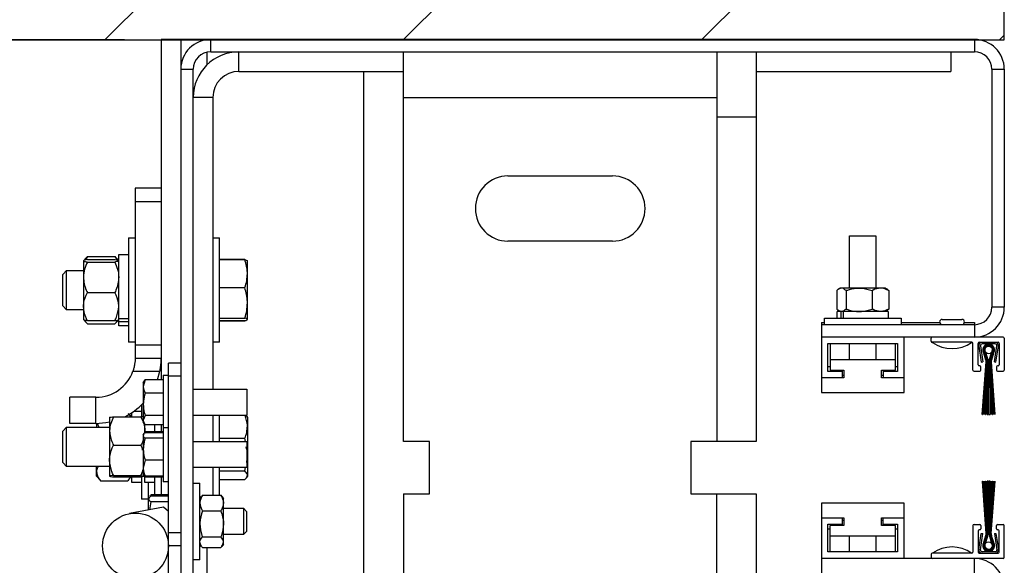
# Model space of a CAD drawing. Header units: inches. Extents: x 170 to 312, y 215 to 248.
# Tile 122 of 177: x 200.84 to 201.424, y 219.111 to 219.434. Entities that reach past the tile are written whole.
import ezdxf

# ---------------------------------------------------------------- set-up
doc = ezdxf.new("R2010")
doc.units = ezdxf.units.IN
doc.header["$LTSCALE"] = 0.25
doc.header["$MEASUREMENT"] = 0
for name, color, linetype in [('ANNOTATIONS', 1, 'Continuous'), ('DETAILS', 4, 'Continuous'), ('STANDARD MOTOR RH', 7, 'Continuous')]:
    doc.layers.add(name, color=color, linetype=linetype)
doc.styles.add('ARIAL', font='arial.ttf', dxfattribs={"height": 0.09375})
doc.dimstyles.new('STANDARD$0', dxfattribs={"dimtxt": 0.09375, "dimasz": 0.09375, "dimexe": 0.03125, "dimexo": 0.046875, "dimgap": 0.09, "dimtad": 0, "dimtih": 1, "dimtoh": 1, "dimdec": 4, "dimzin": 0, "dimdsep": 46, "dimtxsty": 'ARIAL', "dimcen": 0.09, "dimadec": 0, "dimazin": 0, "dimtfac": 1, "dimtdec": 4, "dimtofl": 0, "dimtmove": 0, "dimatfit": 1, "dimfxl": 1, "dimtolj": 1, "dimtzin": 0, "dimarcsym": 0})

# ---------------------------------------------------------------- blocks, each defined once
blk = doc.blocks.new('*D263')
at = {"layer": 'ANNOTATIONS', "color": 0, "lineweight": -2, "transparency": 16777216}
for p, q in [((200.40105, 219.51611), (200.40105, 219.60986)), ((200.90245, 219.42236), (200.35418, 219.42236)), ((200.8894, 218.96822), (200.35418, 218.96822)), ((200.40105, 218.87447), (200.40105, 218.78072))]:
    blk.add_line(p, q, dxfattribs=at)
at = {"layer": 'ANNOTATIONS', "color": 0, "transparency": 16777216}
for points in [[(200.38543, 219.51611), (200.41668, 219.51611), (200.40105, 219.42236)], [(200.38543, 218.87447), (200.41668, 218.87447), (200.40105, 218.96822)]]:
    blk.add_solid(points, dxfattribs=at)
at = {"layer": 'defpoints', "color": 0, "transparency": 16777216}
for p in [(200.94933, 219.42236), (200.40105, 218.96822), (200.93627, 218.96822)]:
    blk.add_point(p, dxfattribs=at)
at = {"layer": 'ANNOTATIONS', "color": 0, "transparency": 16777216, "insert": (200.40105, 219.24072), "char_height": 0.09375, "attachment_point": 5, "style": 'ARIAL'}
blk.add_mtext('\\A1;7 7/32"', dxfattribs=at)

msp = doc.modelspace()

# ---------------------------------------------------------------- hatches: boundary and pattern name
at = {"layer": 'STANDARD MOTOR RH'}
h = msp.add_hatch(dxfattribs=at)
h.set_pattern_fill('ANSI31', color=256, style=0)
h.set_pattern_definition([(45, (24.98001, -31.61864), (-0.08838835, 0.08838835), [])])
h.paths.add_polyline_path([(201.42401, 219.93798), (200.73651, 219.93798), (200.73651, 219.70078), (200.67241, 219.70078), (200.81448, 219.65388), (200.73651, 219.65388), (200.73651, 219.42236), (201.42401, 219.42236), (201.42401, 219.58486)])

# ---------------------------------------------------------------- linework, layer by layer
at = {"layer": 'DETAILS'}
msp.add_ellipse((201.15523, 219.2015), major_axis=(0.4425, -0.00305), ratio=0.919729, dxfattribs=at)
at = {"layer": 'STANDARD MOTOR RH'}
for p, q in [((201.42401, 219.42236), (201.42401, 219.93798)), ((200.73651, 219.42236), (201.42401, 219.42236)), ((200.92429, 219.4227), (200.92429, 219.22086)), ((201.4063, 219.4227), (200.92429, 219.4227)), ((200.9359, 219.4227), (200.9359, 218.9933)), ((200.95138, 219.4227), (200.95138, 219.42256)), ((200.95361, 219.41533), (200.95361, 219.4227)), ((201.4063, 219.4227), (201.4063, 219.41533)), ((200.95138, 219.41508), (200.95138, 219.40757)), ((200.95361, 219.41533), (201.4063, 219.41533)), ((200.97037, 219.40371), (200.97037, 219.41533)), ((201.06788, 219.18431), (201.06788, 219.41533)), ((201.25369, 219.41533), (201.25369, 219.18431)), ((201.27692, 219.41533), (201.27692, 219.18431)), ((201.3923, 219.41533), (201.3923, 219.40371)), ((200.9359, 219.40498), (200.94327, 219.40498)), ((200.94327, 219.00067), (200.94327, 219.40498)), ((200.97037, 219.40371), (201.06788, 219.40371)), ((201.04429, 218.98296), (201.04429, 219.40371)), ((201.27692, 219.40371), (201.3923, 219.40371)), ((201.41664, 219.40498), (201.42401, 219.40498)), ((201.41664, 219.40498), (201.41664, 219.2639)), ((201.42401, 219.40498), (201.42401, 219.2639)), ((200.95488, 219.38823), (200.94327, 219.38823)), ((200.95488, 219.38823), (200.95488, 219.21526)), ((201.06788, 219.38823), (201.25369, 219.38823)), ((201.27692, 219.37662), (201.25369, 219.37662)), ((201.12982, 219.34178), (201.19176, 219.34178)), ((200.9088, 219.3344), (200.9088, 219.23373)), ((200.92429, 219.3344), (200.9088, 219.3344)), ((200.9088, 219.32665), (200.92429, 219.32665)), ((200.9049, 219.30502), (200.9088, 219.30502)), ((200.9049, 219.30502), (200.9049, 219.24309)), ((200.95488, 219.30502), (200.95879, 219.30502)), ((200.95879, 219.24309), (200.95879, 219.30502)), ((201.19176, 219.30307), (201.12982, 219.30307)), ((201.33235, 219.27529), (201.33235, 219.30626)), ((201.33235, 219.30626), (201.34783, 219.30626)), ((201.34783, 219.30626), (201.34783, 219.27529)), ((200.87821, 219.29146), (200.87977, 219.29326)), ((200.87821, 219.29141), (200.87821, 219.25668)), ((200.88053, 219.29407), (200.8792, 219.29187)), ((200.88053, 219.29407), (200.87974, 219.29321)), ((200.88053, 219.29407), (200.89676, 219.29407)), ((200.88053, 219.29216), (200.89676, 219.29216)), ((200.89676, 219.29407), (200.89809, 219.29187)), ((200.89676, 219.29407), (200.89755, 219.29321)), ((200.89752, 219.29326), (200.89908, 219.29146)), ((200.89908, 219.2952), (200.9049, 219.2952)), ((200.89908, 219.2529), (200.89908, 219.2952)), ((200.95879, 219.2923), (200.97383, 219.2923)), ((200.95879, 219.29215), (200.97383, 219.29215)), ((200.97536, 219.2915), (200.97538, 219.29146)), ((200.97538, 219.2567), (200.97538, 219.29143)), ((200.86588, 219.28336), (200.86819, 219.28567)), ((200.86819, 219.28567), (200.87821, 219.28567)), ((200.86819, 219.26244), (200.86819, 219.28567)), ((200.88053, 219.29066), (200.89676, 219.29066)), ((200.86588, 219.26475), (200.86588, 219.28336)), ((200.95879, 219.27554), (200.97383, 219.27554)), ((201.32549, 219.27452), (201.32654, 219.27529)), ((201.35364, 219.27529), (201.32654, 219.27529)), ((201.35364, 219.27529), (201.35469, 219.27452)), ((200.88053, 219.27256), (200.89676, 219.27256)), ((201.32465, 219.27374), (201.32465, 219.26284)), ((201.33021, 219.27374), (201.33021, 219.26284)), ((201.34565, 219.27374), (201.34565, 219.26284)), ((201.35553, 219.27374), (201.35553, 219.26284)), ((200.86819, 219.26244), (200.86588, 219.26475)), ((200.87821, 219.26244), (200.86819, 219.26244)), ((201.42401, 219.2639), (201.41664, 219.2639)), ((200.87977, 219.25484), (200.87821, 219.25665)), ((200.89908, 219.25665), (200.89752, 219.25484)), ((200.9049, 219.25695), (200.89908, 219.25695)), ((200.95879, 219.25744), (200.97383, 219.25744)), ((200.97538, 219.25665), (200.97536, 219.2566)), ((201.31736, 219.25355), (201.31736, 219.25745)), ((201.31736, 219.25745), (201.36282, 219.25745)), ((201.32501, 219.25745), (201.32501, 219.26129)), ((201.32838, 219.26129), (201.32501, 219.26129)), ((201.32654, 219.26129), (201.32549, 219.26207)), ((201.32617, 219.26129), (201.32617, 219.26157)), ((201.32705, 219.26129), (201.32705, 219.25745)), ((201.3284, 219.26129), (201.3284, 219.25745)), ((201.35517, 219.26129), (201.3284, 219.26129)), ((201.35469, 219.26207), (201.35364, 219.26129)), ((201.35402, 219.26129), (201.35402, 219.26157)), ((201.35517, 219.26129), (201.35517, 219.25745)), ((201.36282, 219.25745), (201.36282, 219.25355)), ((201.38724, 219.25671), (201.39885, 219.25671)), ((200.88053, 219.25595), (200.89676, 219.25595)), ((200.88053, 219.25403), (200.89676, 219.25403)), ((200.9049, 219.25521), (200.89908, 219.25521)), ((200.9049, 219.2529), (200.89908, 219.2529)), ((200.95879, 219.25596), (200.97383, 219.25596)), ((200.95879, 219.2558), (200.97383, 219.2558)), ((201.31563, 219.25494), (201.31563, 219.21336)), ((201.31563, 219.25494), (201.31736, 219.25494)), ((201.4063, 219.25355), (201.31563, 219.25355)), ((201.36282, 219.25494), (201.38571, 219.25494)), ((201.38724, 219.25355), (201.38724, 219.25361)), ((201.38724, 219.25361), (201.39885, 219.25361)), ((201.39885, 219.25361), (201.39885, 219.25355)), ((201.40038, 219.25494), (201.4063, 219.25494)), ((201.4063, 219.25494), (201.4063, 219.24618)), ((201.42339, 219.24618), (201.31563, 219.24618)), ((201.36456, 219.21336), (201.36456, 219.24618)), ((201.38066, 219.2437), (201.38066, 219.24556)), ((201.42401, 219.24556), (201.42401, 219.22667)), ((200.9088, 219.24309), (200.9049, 219.24309)), ((200.92429, 219.24148), (200.9088, 219.24148)), ((200.95879, 219.24309), (200.95488, 219.24309)), ((201.31947, 219.22587), (201.31947, 219.24234)), ((201.31947, 219.24234), (201.36072, 219.24234)), ((201.32074, 219.24234), (201.32074, 219.22655)), ((201.33235, 219.23274), (201.33235, 219.24234)), ((201.34783, 219.24234), (201.34783, 219.23274)), ((201.35945, 219.22655), (201.35945, 219.24234)), ((201.36072, 219.24234), (201.36072, 219.22587)), ((201.40481, 219.24309), (201.38128, 219.24309)), ((201.40543, 219.22667), (201.40543, 219.24247)), ((201.40853, 219.22977), (201.40853, 219.24247)), ((201.40894, 219.24084), (201.41039, 219.23132)), ((201.40915, 219.24309), (201.4203, 219.24309)), ((201.40986, 219.24098), (201.41131, 219.23146)), ((201.41858, 219.24216), (201.41087, 219.24216)), ((201.41814, 219.23146), (201.41959, 219.24098)), ((201.41906, 219.23132), (201.42051, 219.24084)), ((201.42092, 219.24247), (201.42092, 219.22977)), ((200.9088, 219.23373), (200.92429, 219.23373)), ((201.41307, 219.23261), (201.41179, 219.23658)), ((201.41185, 219.23661), (201.41313, 219.23263)), ((201.41319, 219.23265), (201.4119, 219.23663)), ((201.41196, 219.23666), (201.41325, 219.23267)), ((201.41331, 219.23269), (201.41202, 219.23669)), ((201.41207, 219.23672), (201.41337, 219.23271)), ((201.41343, 219.23273), (201.41213, 219.23675)), ((201.41218, 219.23677), (201.41348, 219.23275)), ((201.41354, 219.23276), (201.41224, 219.2368)), ((201.4123, 219.23683), (201.4136, 219.23278)), ((201.41366, 219.2328), (201.41235, 219.23686)), ((201.41291, 219.23715), (201.41425, 219.23299)), ((201.41516, 219.23299), (201.41651, 219.23715)), ((201.41706, 219.23686), (201.41575, 219.2328)), ((201.41581, 219.23278), (201.41712, 219.23683)), ((201.41717, 219.2368), (201.41587, 219.23276)), ((201.41593, 219.23275), (201.41723, 219.23677)), ((201.41729, 219.23675), (201.41599, 219.23273)), ((201.41605, 219.23271), (201.41734, 219.23672)), ((201.4174, 219.23669), (201.41611, 219.23269)), ((201.41617, 219.23267), (201.41746, 219.23666)), ((201.41751, 219.23663), (201.41622, 219.23265)), ((201.41628, 219.23263), (201.41757, 219.23661)), ((201.41762, 219.23658), (201.41634, 219.23261)), ((200.92853, 219.10193), (200.92853, 219.23075)), ((200.9359, 219.23075), (200.92853, 219.23075)), ((201.32074, 219.22859), (201.31947, 219.22859)), ((201.35945, 219.23274), (201.32074, 219.23274)), ((201.36072, 219.22859), (201.35945, 219.22859)), ((201.40946, 219.22915), (201.40915, 219.22915)), ((201.41008, 219.22667), (201.41008, 219.22853)), ((201.41039, 219.23132), (201.41131, 219.23146)), ((201.41094, 219.20035), (201.41325, 219.23147)), ((201.41331, 219.23147), (201.41102, 219.20035)), ((201.4116, 219.20035), (201.41338, 219.23147)), ((201.41344, 219.23147), (201.41168, 219.20035)), ((201.41226, 219.20035), (201.4135, 219.23147)), ((201.41356, 219.23147), (201.41234, 219.20035)), ((201.41292, 219.20035), (201.41362, 219.23147)), ((201.41369, 219.23147), (201.413, 219.20035)), ((201.41358, 219.20035), (201.41375, 219.23147)), ((201.41381, 219.23147), (201.41365, 219.20035)), ((201.41387, 219.20035), (201.41387, 219.23147)), ((201.41449, 219.23147), (201.41449, 219.20035)), ((201.41492, 219.20035), (201.41492, 219.23147)), ((201.41554, 219.23147), (201.41554, 219.20035)), ((201.41576, 219.20035), (201.41561, 219.23147)), ((201.41567, 219.23147), (201.41584, 219.20035)), ((201.41642, 219.20035), (201.41573, 219.23147)), ((201.41579, 219.23147), (201.41649, 219.20035)), ((201.41707, 219.20035), (201.41585, 219.23147)), ((201.41592, 219.23147), (201.41715, 219.20035)), ((201.41773, 219.20035), (201.41598, 219.23147)), ((201.41604, 219.23147), (201.41781, 219.20035)), ((201.4184, 219.20035), (201.4161, 219.23147)), ((201.41616, 219.23147), (201.41848, 219.20035)), ((201.41814, 219.23146), (201.41906, 219.23132)), ((201.41937, 219.22853), (201.41937, 219.22667)), ((201.4203, 219.22915), (201.41999, 219.22915)), ((200.90748, 219.22599), (200.92351, 219.22599)), ((200.92209, 219.22086), (200.92351, 219.22599)), ((200.92543, 219.22362), (200.92853, 219.22362)), ((200.92543, 219.22362), (200.92543, 219.16045)), ((200.9359, 219.223), (200.92853, 219.223)), ((201.32894, 219.22203), (201.31563, 219.22203)), ((201.32801, 219.22587), (201.31947, 219.22587)), ((201.32074, 219.22655), (201.32894, 219.22655)), ((201.32801, 219.22203), (201.32801, 219.22655)), ((201.32894, 219.22346), (201.32801, 219.22346)), ((201.32894, 219.22655), (201.32894, 219.22203)), ((201.35124, 219.22655), (201.35945, 219.22655)), ((201.35124, 219.22203), (201.35124, 219.22655)), ((201.35217, 219.22346), (201.35124, 219.22346)), ((201.36456, 219.22203), (201.35124, 219.22203)), ((201.35217, 219.22655), (201.35217, 219.22203)), ((201.36072, 219.22587), (201.35217, 219.22587)), ((201.40605, 219.22605), (201.40946, 219.22605)), ((201.41999, 219.22605), (201.42339, 219.22605)), ((200.9147, 219.22086), (200.91367, 219.21695)), ((200.91367, 219.21913), (200.91436, 219.22033)), ((200.91367, 219.21913), (200.91367, 219.19591)), ((200.91446, 219.22027), (200.9147, 219.22086)), ((200.92543, 219.22086), (200.9147, 219.22086)), ((200.87008, 219.19502), (200.87008, 219.21051)), ((200.88558, 219.21051), (200.87008, 219.21051)), ((200.88558, 219.19502), (200.88558, 219.21051)), ((200.92543, 219.21304), (200.9147, 219.21304)), ((200.94327, 219.21526), (200.97498, 219.21526)), ((200.97498, 219.21526), (200.97498, 219.19978)), ((201.31563, 219.21336), (201.36456, 219.21336)), ((200.91264, 219.20606), (200.91264, 219.19917)), ((200.89369, 219.19854), (200.89369, 219.16376)), ((200.89601, 219.19898), (200.91224, 219.19898)), ((200.90524, 219.20039), (200.90645, 219.19898)), ((200.90682, 219.19898), (200.90682, 219.20137)), ((200.90817, 219.2023), (200.91264, 219.2023)), ((200.91224, 219.19898), (200.91352, 219.19587)), ((200.9147, 219.1997), (200.91367, 219.19694)), ((200.92543, 219.1997), (200.9147, 219.1997)), ((200.97498, 219.19978), (200.94327, 219.19978)), ((200.95488, 219.19978), (200.95488, 219.1843)), ((200.95879, 219.1843), (200.95879, 219.19978)), ((200.97439, 219.19978), (200.97491, 219.19911)), ((200.97505, 219.19913), (200.97538, 219.19855)), ((200.97538, 219.19855), (200.97538, 219.16375)), ((201.41094, 219.20035), (201.41102, 219.20035)), ((201.4116, 219.20035), (201.41168, 219.20035)), ((201.41226, 219.20035), (201.41234, 219.20035)), ((201.41292, 219.20035), (201.413, 219.20035)), ((201.41358, 219.20035), (201.41365, 219.20035)), ((201.41387, 219.20035), (201.41449, 219.20035)), ((201.41492, 219.20035), (201.41554, 219.20035)), ((201.41576, 219.20035), (201.41584, 219.20035)), ((201.41642, 219.20035), (201.41649, 219.20035)), ((201.41707, 219.20035), (201.41715, 219.20035)), ((201.41773, 219.20035), (201.41781, 219.20035)), ((201.4184, 219.20035), (201.41848, 219.20035)), ((200.86588, 219.19046), (200.86819, 219.19276)), ((200.86819, 219.19276), (200.89369, 219.19276)), ((200.86819, 219.16954), (200.86819, 219.19276)), ((200.88558, 219.19502), (200.87008, 219.19502)), ((200.88595, 219.19503), (200.88595, 219.19276)), ((200.88636, 219.19514), (200.88739, 219.19276)), ((200.91436, 219.19471), (200.91367, 219.19591)), ((200.91456, 219.18972), (200.91456, 219.19457)), ((200.92543, 219.19418), (200.9147, 219.19418)), ((200.92039, 219.19418), (200.92039, 219.18996)), ((200.92429, 219.19418), (200.92429, 219.18996)), ((200.92543, 219.19266), (200.92853, 219.19266)), ((200.86588, 219.17184), (200.86588, 219.19046)), ((200.91367, 219.18817), (200.91427, 219.1892)), ((200.91412, 219.18853), (200.91367, 219.18782)), ((200.91367, 219.18817), (200.91367, 219.16494)), ((200.91456, 219.19051), (200.91444, 219.18951)), ((200.9147, 219.18945), (200.91457, 219.18925)), ((200.92543, 219.18996), (200.9147, 219.18996)), ((200.92543, 219.18985), (200.9147, 219.18985)), ((200.92543, 219.18945), (200.9147, 219.18945)), ((200.89601, 219.18204), (200.91224, 219.18204)), ((200.92543, 219.18618), (200.9147, 219.18618)), ((200.94327, 219.1843), (200.97498, 219.1843)), ((200.95879, 219.18618), (200.97383, 219.18618)), ((200.97415, 219.1843), (200.97383, 219.18618)), ((200.97498, 219.1843), (200.97498, 219.16881)), ((201.08337, 219.18431), (201.06788, 219.18431)), ((201.08337, 219.15334), (201.08337, 219.18431)), ((201.23821, 219.18431), (201.23821, 219.15334)), ((201.27692, 219.18431), (201.23821, 219.18431)), ((200.97498, 219.17184), (200.97538, 219.1765)), ((200.86819, 219.16954), (200.86588, 219.17184)), ((200.89369, 219.16954), (200.86819, 219.16954)), ((200.88595, 219.16375), (200.88595, 219.16954)), ((200.9147, 219.17329), (200.91367, 219.16847)), ((200.92543, 219.17329), (200.9147, 219.17329)), ((200.88809, 219.16127), (200.88595, 219.16375)), ((200.89601, 219.16421), (200.91224, 219.16421)), ((200.89601, 219.16332), (200.91224, 219.16332)), ((200.90645, 219.16332), (200.90469, 219.16127)), ((200.90682, 219.16), (200.90682, 219.16332)), ((200.91224, 219.16421), (200.91388, 219.164)), ((200.91264, 219.16325), (200.91264, 219.15018)), ((200.91427, 219.1639), (200.91367, 219.16494)), ((200.9147, 219.16366), (200.91412, 219.16458)), ((200.9147, 219.16326), (200.91441, 219.16399)), ((200.91456, 219.16), (200.91456, 219.16338)), ((200.92543, 219.16366), (200.9147, 219.16366)), ((200.92543, 219.16326), (200.9147, 219.16326)), ((200.92543, 219.16314), (200.9147, 219.16314)), ((200.92039, 219.16314), (200.92039, 219.15259)), ((200.92429, 219.16314), (200.92429, 219.15259)), ((200.97498, 219.16881), (200.94327, 219.16881)), ((200.95488, 219.16881), (200.95488, 219.15248)), ((200.95879, 219.15248), (200.95879, 219.16881)), ((200.95879, 219.16682), (200.97383, 219.16682)), ((200.97383, 219.16682), (200.9743, 219.16881)), ((200.97538, 219.16375), (200.97505, 219.16317)), ((200.88804, 219.16134), (200.88827, 219.16106)), ((200.88827, 219.16106), (200.9045, 219.16106)), ((200.90473, 219.16134), (200.9045, 219.16106)), ((200.91264, 219.16), (200.90682, 219.16)), ((200.92039, 219.16), (200.91456, 219.16)), ((200.91655, 219.16), (200.91655, 219.15018)), ((200.92853, 219.16045), (200.92543, 219.16045)), ((200.92847, 219.16045), (200.92847, 219.14284)), ((200.94327, 219.15966), (200.94717, 219.15966)), ((200.94717, 219.1142), (200.94717, 219.15966)), ((200.95879, 219.16179), (200.97383, 219.16179)), ((201.41094, 219.16077), (201.41102, 219.16077)), ((201.41094, 219.16077), (201.41325, 219.12965)), ((201.41331, 219.12965), (201.41102, 219.16077)), ((201.4116, 219.16077), (201.41168, 219.16077)), ((201.4116, 219.16077), (201.41338, 219.12965)), ((201.41344, 219.12965), (201.41168, 219.16077)), ((201.41226, 219.16077), (201.41234, 219.16077)), ((201.41226, 219.16077), (201.4135, 219.12965)), ((201.41356, 219.12965), (201.41234, 219.16077)), ((201.41292, 219.16077), (201.413, 219.16077)), ((201.41292, 219.16077), (201.41362, 219.12965)), ((201.41369, 219.12965), (201.413, 219.16077)), ((201.41358, 219.16077), (201.41365, 219.16077)), ((201.41358, 219.16077), (201.41375, 219.12965)), ((201.41381, 219.12965), (201.41365, 219.16077)), ((201.41449, 219.16077), (201.41387, 219.16077)), ((201.41387, 219.16077), (201.41387, 219.12965)), ((201.41449, 219.12965), (201.41449, 219.16077)), ((201.41492, 219.16077), (201.41492, 219.12965)), ((201.41554, 219.16077), (201.41492, 219.16077)), ((201.41554, 219.12965), (201.41554, 219.16077)), ((201.41576, 219.16077), (201.41561, 219.12965)), ((201.41567, 219.12965), (201.41584, 219.16077)), ((201.41642, 219.16077), (201.41573, 219.12965)), ((201.41576, 219.16077), (201.41584, 219.16077)), ((201.41579, 219.12965), (201.41649, 219.16077)), ((201.41707, 219.16077), (201.41585, 219.12965)), ((201.41592, 219.12965), (201.41715, 219.16077)), ((201.41773, 219.16077), (201.41598, 219.12965)), ((201.41604, 219.12965), (201.41781, 219.16077)), ((201.4184, 219.16077), (201.4161, 219.12965)), ((201.41616, 219.12965), (201.41848, 219.16077)), ((201.41642, 219.16077), (201.41649, 219.16077)), ((201.41707, 219.16077), (201.41715, 219.16077)), ((201.41773, 219.16077), (201.41781, 219.16077)), ((201.4184, 219.16077), (201.41848, 219.16077)), ((200.91774, 219.15209), (200.91802, 219.15257)), ((200.91804, 219.15259), (200.91783, 219.15194)), ((200.92847, 219.15259), (200.91804, 219.15259)), ((200.92847, 219.15181), (200.91804, 219.15181)), ((200.94717, 219.15048), (200.9481, 219.15173)), ((200.94826, 219.15168), (200.94872, 219.15248)), ((200.94872, 219.15248), (200.95962, 219.15248)), ((200.96009, 219.15168), (200.95962, 219.15248)), ((200.96024, 219.15173), (200.96117, 219.15048)), ((201.06788, 219.15334), (201.06788, 218.98302)), ((201.06788, 219.15334), (201.08337, 219.15334)), ((201.23821, 219.15334), (201.27692, 219.15334)), ((201.25369, 218.98302), (201.25369, 219.15334)), ((201.27692, 219.15334), (201.27692, 218.98302)), ((200.91655, 219.15018), (200.91264, 219.15018)), ((200.91682, 219.15049), (200.91699, 219.15079)), ((200.91682, 219.14365), (200.91682, 219.1502)), ((200.91804, 219.1486), (200.91724, 219.14372)), ((200.92847, 219.1486), (200.91804, 219.1486)), ((200.96117, 219.12338), (200.96117, 219.15048)), ((201.36456, 219.14777), (201.31563, 219.14777)), ((201.31563, 219.14777), (201.31563, 219.04929)), ((201.36456, 219.11494), (201.36456, 219.14777)), ((200.92555, 219.14526), (200.90547, 219.14154)), ((200.92853, 219.14279), (200.92555, 219.14526)), ((200.94872, 219.14323), (200.95962, 219.14323)), ((200.96117, 219.14467), (200.97308, 219.14467)), ((200.97308, 219.14467), (200.97492, 219.14283)), ((200.97308, 219.14467), (200.97308, 219.12919)), ((200.97492, 219.14283), (200.97492, 219.13103)), ((201.31563, 219.1391), (201.32894, 219.1391)), ((201.31947, 219.13526), (201.32801, 219.13526)), ((201.31947, 219.11878), (201.31947, 219.13526)), ((201.32894, 219.13457), (201.32074, 219.13457)), ((201.32074, 219.11878), (201.32074, 219.13457)), ((201.32801, 219.13457), (201.32801, 219.1391)), ((201.32801, 219.13766), (201.32894, 219.13766)), ((201.32894, 219.1391), (201.32894, 219.13457)), ((201.35124, 219.13457), (201.35124, 219.1391)), ((201.35124, 219.1391), (201.36456, 219.1391)), ((201.35124, 219.13766), (201.35217, 219.13766)), ((201.35945, 219.13457), (201.35124, 219.13457)), ((201.35217, 219.13457), (201.35217, 219.1391)), ((201.35217, 219.13526), (201.36072, 219.13526)), ((201.35945, 219.11878), (201.35945, 219.13457)), ((201.36072, 219.13526), (201.36072, 219.11878)), ((201.40543, 219.13445), (201.40543, 219.11866)), ((201.40605, 219.13507), (201.40946, 219.13507)), ((201.41008, 219.13445), (201.41008, 219.13259)), ((201.41937, 219.13259), (201.41937, 219.13445)), ((201.41999, 219.13507), (201.42339, 219.13507)), ((201.42401, 219.11556), (201.42401, 219.13445)), ((200.9359, 219.1301), (200.92853, 219.1301)), ((200.97308, 219.12919), (200.96117, 219.12919)), ((200.97492, 219.13103), (200.97308, 219.12919)), ((201.31947, 219.13253), (201.32074, 219.13253)), ((201.32074, 219.12838), (201.35945, 219.12838)), ((201.33235, 219.11878), (201.33235, 219.12838)), ((201.34783, 219.12838), (201.34783, 219.11878)), ((201.35945, 219.13253), (201.36072, 219.13253)), ((201.40853, 219.13135), (201.40853, 219.11866)), ((201.40894, 219.12028), (201.41039, 219.12981)), ((201.40946, 219.13197), (201.40915, 219.13197)), ((201.40986, 219.12014), (201.41131, 219.12967)), ((201.41039, 219.12981), (201.41131, 219.12967)), ((201.41307, 219.12851), (201.41179, 219.12454)), ((201.41185, 219.12452), (201.41313, 219.12849)), ((201.41319, 219.12847), (201.4119, 219.12449)), ((201.41196, 219.12446), (201.41325, 219.12845)), ((201.41331, 219.12844), (201.41202, 219.12443)), ((201.41207, 219.12441), (201.41337, 219.12842)), ((201.41343, 219.1284), (201.41213, 219.12438)), ((201.41218, 219.12435), (201.41348, 219.12838)), ((201.41354, 219.12836), (201.41224, 219.12432)), ((201.4123, 219.12429), (201.4136, 219.12834)), ((201.41366, 219.12832), (201.41235, 219.12427)), ((201.41291, 219.12398), (201.41425, 219.12813)), ((201.41516, 219.12813), (201.41651, 219.12398)), ((201.41706, 219.12427), (201.41575, 219.12832)), ((201.41581, 219.12834), (201.41712, 219.12429)), ((201.41717, 219.12432), (201.41587, 219.12836)), ((201.41593, 219.12838), (201.41723, 219.12435)), ((201.41729, 219.12438), (201.41599, 219.1284)), ((201.41605, 219.12842), (201.41734, 219.12441)), ((201.4174, 219.12443), (201.41611, 219.12844)), ((201.41617, 219.12845), (201.41746, 219.12446)), ((201.41751, 219.12449), (201.41622, 219.12847)), ((201.41628, 219.12849), (201.41757, 219.12452)), ((201.41762, 219.12454), (201.41634, 219.12851)), ((201.41814, 219.12967), (201.41906, 219.12981)), ((201.41814, 219.12967), (201.41959, 219.12014)), ((201.41906, 219.12981), (201.42051, 219.12028)), ((201.4203, 219.13197), (201.41999, 219.13197)), ((201.42092, 219.11866), (201.42092, 219.13135)), ((200.9359, 219.12236), (200.92853, 219.12236)), ((200.9481, 219.12213), (200.94717, 219.12338)), ((200.94872, 219.12768), (200.95962, 219.12768)), ((200.96117, 219.12338), (200.96024, 219.12213)), ((200.94872, 219.12138), (200.95962, 219.12138)), ((200.95138, 219.12138), (200.95138, 219.05263)), ((201.36072, 219.11878), (201.31947, 219.11878)), ((201.38066, 219.11742), (201.38066, 219.11556)), ((201.40481, 219.11804), (201.38128, 219.11804)), ((201.40915, 219.11804), (201.4203, 219.11804)), ((201.41858, 219.11897), (201.41087, 219.11897)), ((200.94717, 219.1142), (200.94327, 219.1142)), ((201.42339, 219.11494), (201.31563, 219.11494)), ((201.4063, 219.06075), (201.4063, 219.11494))]:
    msp.add_line(p, q, dxfattribs=at)
at = {"layer": 'STANDARD MOTOR RH', "flags": 128}
msp.add_lwpolyline([(200.88558, 219.19502), (200.89145, 219.19547), (200.89369, 219.19588)], dxfattribs=at)
at = {"layer": 'STANDARD MOTOR RH'}
for centre, radius in [((201.41471, 219.23856), 0.00226), ((200.90902, 219.12236), 0.01951), ((201.41471, 219.12257), 0.00226)]:
    msp.add_circle(centre, radius, dxfattribs=at)
for centre, radius, start, end in [((200.95361, 219.40498), 0.01771, 90, 180), ((201.4063, 219.40498), 0.01771, 0, 90), ((200.97037, 219.38823), 0.0271, 90, 180), ((200.95361, 219.40498), 0.01034, 90, 180), ((201.4063, 219.40498), 0.01034, 0, 90), ((200.97037, 219.38823), 0.01548, 90, 180), ((201.12982, 219.32242), 0.01935, 90, 270), ((201.19176, 219.32242), 0.01935, 270, 90), ((201.4063, 219.2639), 0.01771, 270, 0), ((201.4063, 219.2639), 0.01034, 270, 0), ((201.38724, 219.25516), 0.00155, 90, 270), ((201.39885, 219.25516), 0.00155, 270, 90), ((201.38128, 219.24556), 0.000619, 90, 180), ((201.42339, 219.24556), 0.000619, 0, 90), ((201.38128, 219.2437), 0.000619, 180, 270), ((201.39305, 219.25937), 0.02, 234.51066, 305.48934), ((201.40481, 219.24247), 0.000619, 0, 90), ((201.40915, 219.24247), 0.000619, 90, 180), ((201.41087, 219.24113), 0.00195, 90, 188.65121), ((201.41087, 219.24113), 0.00102, 90, 188.65121), ((201.41471, 219.23856), 0.00352, 325.87014, 214.12986), ((201.41471, 219.23856), 0.00346, 325.72454, 214.27546), ((201.41471, 219.23856), 0.0034, 325.57496, 214.42504), ((201.41471, 219.23856), 0.00334, 325.4212, 214.5788), ((201.41471, 219.23856), 0.00328, 325.26307, 214.73693), ((201.41471, 219.23856), 0.00321, 325.10036, 214.89964), ((201.41471, 219.23856), 0.00315, 324.93284, 215.06716), ((201.41471, 219.23856), 0.00309, 324.76027, 215.23973), ((201.41471, 219.23856), 0.00303, 324.58238, 215.41762), ((201.41471, 219.23856), 0.00297, 324.39891, 215.60109), ((201.41471, 219.23856), 0.0029, 324.20956, 215.79044), ((201.41471, 219.23856), 0.00228, 321.90656, 218.09344), ((201.41858, 219.24113), 0.00195, 351.34879, 90), ((201.41858, 219.24113), 0.00102, 351.34879, 90), ((201.4203, 219.24247), 0.000619, 0, 90), ((201.40915, 219.22977), 0.000619, 180, 270), ((201.40946, 219.22853), 0.000619, 0, 90), ((201.40954, 219.23147), 0.00372, 0, 17.89522), ((201.40954, 219.23147), 0.00378, 0, 17.89522), ((201.40954, 219.23147), 0.00384, 0, 17.89522), ((201.40954, 219.23147), 0.0039, 0, 17.89522), ((201.40954, 219.23147), 0.00396, 0, 17.89522), ((201.40954, 219.23147), 0.00403, 0, 17.89522), ((201.40954, 219.23147), 0.00409, 0, 17.89522), ((201.40954, 219.23147), 0.00415, 0, 17.89522), ((201.40954, 219.23147), 0.00421, 0, 17.89522), ((201.40954, 219.23147), 0.00427, 0, 17.89522), ((201.40954, 219.23147), 0.00434, 0, 17.89522), ((201.40954, 219.23147), 0.00495, 0, 17.89522), ((201.41988, 219.23147), 0.00495, 162.10478, 180), ((201.41988, 219.23147), 0.00434, 162.10478, 180), ((201.41988, 219.23147), 0.00427, 162.10478, 180), ((201.41988, 219.23147), 0.00421, 162.10478, 180), ((201.41988, 219.23147), 0.00415, 162.10478, 180), ((201.41988, 219.23147), 0.00409, 162.10478, 180), ((201.41988, 219.23147), 0.00403, 162.10478, 180), ((201.41988, 219.23147), 0.00396, 162.10478, 180), ((201.41988, 219.23147), 0.0039, 162.10478, 180), ((201.41988, 219.23147), 0.00384, 162.10478, 180), ((201.41988, 219.23147), 0.00378, 162.10478, 180), ((201.41988, 219.23147), 0.00372, 162.10478, 180), ((201.41999, 219.22853), 0.000619, 90, 180), ((201.4203, 219.22977), 0.000619, 270, 0), ((200.88558, 219.23373), 0.02323, 270, 340.52878), ((201.40605, 219.22667), 0.000619, 180, 270), ((201.40946, 219.22667), 0.000619, 270, 0), ((201.41999, 219.22667), 0.000619, 180, 270), ((201.42339, 219.22667), 0.000619, 270, 0), ((200.88558, 219.23373), 0.03871, 296.13582, 316.51878), ((201.40605, 219.13445), 0.000619, 90, 180), ((201.40946, 219.13445), 0.000619, 0, 90), ((201.41999, 219.13445), 0.000619, 90, 180), ((201.42339, 219.13445), 0.000619, 0, 90), ((201.40915, 219.13135), 0.000619, 90, 180), ((201.40946, 219.13259), 0.000619, 270, 0), ((201.40954, 219.12965), 0.00372, 342.10478, 0), ((201.40954, 219.12965), 0.00378, 342.10478, 0), ((201.40954, 219.12965), 0.00384, 342.10478, 0), ((201.40954, 219.12965), 0.0039, 342.10478, 0), ((201.40954, 219.12965), 0.00396, 342.10478, 0), ((201.40954, 219.12965), 0.00403, 342.10478, 0), ((201.40954, 219.12965), 0.00409, 342.10478, 0), ((201.40954, 219.12965), 0.00415, 342.10478, 0), ((201.40954, 219.12965), 0.00421, 342.10478, 0), ((201.40954, 219.12965), 0.00427, 342.10478, 0), ((201.40954, 219.12965), 0.00434, 342.10478, 0), ((201.40954, 219.12965), 0.00495, 342.10478, 0), ((201.41988, 219.12965), 0.00495, 180, 197.89522), ((201.41988, 219.12965), 0.00434, 180, 197.89522), ((201.41988, 219.12965), 0.00427, 180, 197.89522), ((201.41988, 219.12965), 0.00421, 180, 197.89522), ((201.41988, 219.12965), 0.00415, 180, 197.89522), ((201.41988, 219.12965), 0.00409, 180, 197.89522), ((201.41988, 219.12965), 0.00403, 180, 197.89522), ((201.41988, 219.12965), 0.00396, 180, 197.89522), ((201.41988, 219.12965), 0.0039, 180, 197.89522), ((201.41988, 219.12965), 0.00384, 180, 197.89522), ((201.41988, 219.12965), 0.00378, 180, 197.89522), ((201.41988, 219.12965), 0.00372, 180, 197.89522), ((201.41999, 219.13259), 0.000619, 180, 270), ((201.4203, 219.13135), 0.000619, 0, 90), ((201.41471, 219.12257), 0.00352, 145.87014, 34.12986), ((201.41471, 219.12257), 0.00346, 145.72454, 34.27546), ((201.41471, 219.12257), 0.0034, 145.57496, 34.42504), ((201.41471, 219.12257), 0.00334, 145.4212, 34.5788), ((201.41471, 219.12257), 0.00328, 145.26307, 34.73693), ((201.41471, 219.12257), 0.00321, 145.10036, 34.89964), ((201.41471, 219.12257), 0.00315, 144.93284, 35.06716), ((201.41471, 219.12257), 0.00309, 144.76027, 35.23973), ((201.41471, 219.12257), 0.00303, 144.58238, 35.41762), ((201.41471, 219.12257), 0.00297, 144.39891, 35.60109), ((201.41471, 219.12257), 0.0029, 144.20956, 35.79044), ((201.41471, 219.12257), 0.00228, 141.90656, 38.09344), ((201.38128, 219.11742), 0.000619, 90, 180), ((201.39305, 219.10175), 0.02, 54.51066, 125.48934), ((201.40481, 219.11866), 0.000619, 270, 0), ((201.40915, 219.11866), 0.000619, 180, 270), ((201.41087, 219.11999), 0.00195, 171.34879, 270), ((201.41087, 219.11999), 0.00102, 171.34879, 270), ((201.41858, 219.11999), 0.00195, 270, 8.65121), ((201.41858, 219.11999), 0.00102, 270, 8.65121), ((201.4203, 219.11866), 0.000619, 270, 0), ((201.38128, 219.11556), 0.000619, 180, 270), ((201.4063, 219.09723), 0.01771, 0, 90), ((201.42339, 219.11556), 0.000619, 270, 0)]:
    msp.add_arc(centre, radius, start, end, dxfattribs=at)
for points, knots in [([(200.88053, 219.29216), (200.87992, 219.29204), (200.87868, 219.2918), (200.87821, 219.29154), (200.87821, 219.29141), (200.87821, 219.29141)], [0, 0, 0, 0, 0.483998, 0.985621, 1, 1, 1, 1]), ([(200.87821, 219.29141), (200.8783, 219.2913), (200.87848, 219.29109), (200.87952, 219.29084), (200.8803, 219.2907), (200.88053, 219.29066)], [0, 0, 0, 0, 0.405721, 0.826099, 1, 1, 1, 1]), ([(200.89676, 219.29216), (200.89737, 219.29204), (200.89861, 219.2918), (200.89908, 219.29154), (200.89908, 219.29141), (200.89908, 219.29141)], [0, 0, 0, 0, 0.483998, 0.985621, 1, 1, 1, 1]), ([(200.89908, 219.29141), (200.89899, 219.2913), (200.89881, 219.29109), (200.89777, 219.29084), (200.89699, 219.2907), (200.89676, 219.29066)], [0, 0, 0, 0, 0.405721, 0.826099, 1, 1, 1, 1]), ([(200.97538, 219.28384), (200.97538, 219.28404), (200.97536, 219.28685), (200.97457, 219.28959), (200.97383, 219.29215)], [0, 0, 0, 0, 0.070219, 1, 1, 1, 1]), ([(200.97383, 219.29215), (200.97446, 219.29196), (200.97529, 219.29172), (200.97537, 219.29147), (200.97538, 219.29141)], [0, 0, 0, 0, 0.763373, 1, 1, 1, 1]), ([(200.88053, 219.29066), (200.87992, 219.28926), (200.87868, 219.28639), (200.87821, 219.28326), (200.87821, 219.28166), (200.87821, 219.28161)], [0, 0, 0, 0, 0.483998, 0.985621, 1, 1, 1, 1]), ([(200.89676, 219.29066), (200.89737, 219.28926), (200.89861, 219.28639), (200.89908, 219.28326), (200.89908, 219.28166), (200.89908, 219.28161)], [0, 0, 0, 0, 0.483998, 0.985621, 1, 1, 1, 1]), ([(200.87821, 219.28161), (200.8783, 219.28035), (200.87848, 219.27777), (200.87952, 219.27477), (200.8803, 219.27306), (200.88053, 219.27256)], [0, 0, 0, 0, 0.405721, 0.826099, 1, 1, 1, 1]), ([(200.89908, 219.28161), (200.89899, 219.28035), (200.89881, 219.27777), (200.89777, 219.27477), (200.89699, 219.27306), (200.89676, 219.27256)], [0, 0, 0, 0, 0.405721, 0.826099, 1, 1, 1, 1]), ([(200.97383, 219.27554), (200.97426, 219.27689), (200.97514, 219.27961), (200.9753, 219.28242), (200.97538, 219.28384)], [0, 0, 0, 0, 0.495458, 1, 1, 1, 1]), ([(200.97538, 219.26649), (200.97538, 219.2667), (200.97536, 219.26976), (200.97457, 219.27275), (200.97383, 219.27554)], [0, 0, 0, 0, 0.070219, 1, 1, 1, 1]), ([(201.32743, 219.27529), (201.3266, 219.27505), (201.32565, 219.27477), (201.32476, 219.27386), (201.32465, 219.27374)], [0, 0, 0, 0, 0.872228, 1, 1, 1, 1]), ([(201.33021, 219.27374), (201.32935, 219.27448), (201.32844, 219.27527), (201.32749, 219.27529), (201.32743, 219.27529)], [0, 0, 0, 0, 0.932064, 1, 1, 1, 1]), ([(201.33021, 219.27374), (201.33086, 219.27398), (201.33334, 219.27488), (201.33598, 219.27512), (201.33793, 219.27529)], [0, 0, 0, 0, 0.262092, 1, 1, 1, 1]), ([(201.33793, 219.27529), (201.33843, 219.27528), (201.34106, 219.27522), (201.3436, 219.2744), (201.34565, 219.27374)], [0, 0, 0, 0, 0.1896638, 1, 1, 1, 1]), ([(201.35059, 219.27529), (201.34912, 219.27505), (201.34744, 219.27477), (201.34585, 219.27386), (201.34565, 219.27374)], [0, 0, 0, 0, 0.872228, 1, 1, 1, 1]), ([(201.35553, 219.27374), (201.35402, 219.27448), (201.35239, 219.27527), (201.35071, 219.27529), (201.35059, 219.27529)], [0, 0, 0, 0, 0.932064, 1, 1, 1, 1]), ([(201.35459, 219.27438), (201.35479, 219.27431), (201.35512, 219.2742), (201.35542, 219.27387), (201.35553, 219.27374)], [0, 0, 0, 0, 0.627771, 1, 1, 1, 1]), ([(200.87821, 219.26426), (200.87821, 219.26444), (200.87824, 219.26676), (200.87905, 219.26961), (200.88028, 219.27207), (200.88053, 219.27256)], [0, 0, 0, 0, 0.0660449, 0.8129016, 1, 1, 1, 1]), ([(200.89908, 219.26426), (200.89908, 219.26444), (200.89905, 219.26676), (200.89824, 219.26961), (200.897, 219.27207), (200.89676, 219.27256)], [0, 0, 0, 0, 0.0660449, 0.8129016, 1, 1, 1, 1]), ([(200.88053, 219.25595), (200.88018, 219.25665), (200.87884, 219.25929), (200.87848, 219.26215), (200.87821, 219.26426)], [0, 0, 0, 0, 0.2661568, 1, 1, 1, 1]), ([(200.89676, 219.25595), (200.89711, 219.25665), (200.89844, 219.25929), (200.89881, 219.26215), (200.89908, 219.26426)], [0, 0, 0, 0, 0.2661568, 1, 1, 1, 1]), ([(200.97383, 219.25744), (200.97426, 219.25891), (200.97514, 219.26187), (200.9753, 219.26494), (200.97538, 219.26649)], [0, 0, 0, 0, 0.495458, 1, 1, 1, 1]), ([(201.32743, 219.26129), (201.3266, 219.26154), (201.32565, 219.26182), (201.32476, 219.26273), (201.32465, 219.26284)], [0, 0, 0, 0, 0.8722285, 1, 1, 1, 1]), ([(201.33021, 219.26284), (201.32935, 219.26211), (201.32844, 219.26132), (201.32749, 219.2613), (201.32743, 219.26129)], [0, 0, 0, 0, 0.932064, 1, 1, 1, 1]), ([(201.33021, 219.26284), (201.33086, 219.26261), (201.33334, 219.26171), (201.33598, 219.26147), (201.33793, 219.26129)], [0, 0, 0, 0, 0.2620915, 1, 1, 1, 1]), ([(201.33793, 219.26129), (201.33843, 219.26131), (201.34106, 219.26137), (201.3436, 219.26218), (201.34565, 219.26284)], [0, 0, 0, 0, 0.189664, 1, 1, 1, 1]), ([(201.35059, 219.26129), (201.34912, 219.26154), (201.34744, 219.26182), (201.34585, 219.26273), (201.34565, 219.26284)], [0, 0, 0, 0, 0.8722285, 1, 1, 1, 1]), ([(201.35553, 219.26284), (201.35402, 219.26211), (201.35239, 219.26132), (201.35071, 219.2613), (201.35059, 219.26129)], [0, 0, 0, 0, 0.932064, 1, 1, 1, 1]), ([(201.35459, 219.26221), (201.35479, 219.26228), (201.35512, 219.26239), (201.35542, 219.26272), (201.35553, 219.26284)], [0, 0, 0, 0, 0.627771, 1, 1, 1, 1]), ([(200.88053, 219.25595), (200.87992, 219.25607), (200.87868, 219.2563), (200.87821, 219.25656), (200.87821, 219.25669), (200.87821, 219.2567)], [0, 0, 0, 0, 0.483998, 0.985621, 1, 1, 1, 1]), ([(200.89676, 219.25595), (200.89737, 219.25607), (200.89861, 219.2563), (200.89908, 219.25656), (200.89908, 219.25669), (200.89908, 219.2567)], [0, 0, 0, 0, 0.483998, 0.985621, 1, 1, 1, 1]), ([(200.97538, 219.2567), (200.97537, 219.25676), (200.97529, 219.25701), (200.97446, 219.25725), (200.97383, 219.25744)], [0, 0, 0, 0, 0.236627, 1, 1, 1, 1]), ([(200.97383, 219.25596), (200.97403, 219.25601), (200.97495, 219.25625), (200.97519, 219.2565), (200.97538, 219.2567)], [0, 0, 0, 0, 0.217079, 1, 1, 1, 1]), ([(200.87908, 219.25626), (200.87926, 219.25576), (200.87954, 219.25499), (200.88027, 219.25428), (200.88053, 219.25403)], [0, 0, 0, 0, 0.646739, 1, 1, 1, 1]), ([(200.89821, 219.25626), (200.89803, 219.25576), (200.89775, 219.25499), (200.89702, 219.25428), (200.89676, 219.25403)], [0, 0, 0, 0, 0.646739, 1, 1, 1, 1]), ([(200.9088, 219.23373), (200.9088, 219.23365), (200.90881, 219.23348), (200.90877, 219.23215), (200.90857, 219.23021), (200.90814, 219.22803), (200.90768, 219.22661), (200.90748, 219.22599)], [0, 0, 0, 0, 0.212005, 0.424036, 0.63502, 0.842044, 1, 1, 1, 1]), ([(200.92351, 219.22599), (200.92366, 219.22685), (200.92398, 219.22856), (200.9242, 219.23087), (200.92428, 219.23263), (200.92429, 219.23359), (200.92429, 219.23369), (200.92429, 219.23373)], [0, 0, 0, 0, 0.213482, 0.427084, 0.638491, 0.850823, 1, 1, 1, 1]), ([(200.91367, 219.21695), (200.91367, 219.21686), (200.91368, 219.21554), (200.91421, 219.21425), (200.9147, 219.21304)], [0, 0, 0, 0, 0.070198, 1, 1, 1, 1]), ([(200.9147, 219.21304), (200.9143, 219.21144), (200.91374, 219.20924), (200.91368, 219.20698), (200.91367, 219.20637)], [0, 0, 0, 0, 0.731369, 1, 1, 1, 1]), ([(200.91367, 219.20637), (200.91378, 219.2047), (200.91394, 219.20244), (200.91455, 219.20026), (200.9147, 219.1997)], [0, 0, 0, 0, 0.742452, 1, 1, 1, 1]), ([(200.89601, 219.19898), (200.8954, 219.19767), (200.89416, 219.19499), (200.8937, 219.19206), (200.89369, 219.19055), (200.89369, 219.19051)], [0, 0, 0, 0, 0.483998, 0.985621, 1, 1, 1, 1]), ([(200.89369, 219.19854), (200.89378, 219.1986), (200.89396, 219.19873), (200.895, 219.19887), (200.89578, 219.19896), (200.89601, 219.19898)], [0, 0, 0, 0, 0.405721, 0.826099, 1, 1, 1, 1]), ([(200.90472, 219.20096), (200.90501, 219.20065), (200.90559, 219.20001), (200.90578, 219.19933), (200.90587, 219.19898)], [0, 0, 0, 0, 0.4987652, 1, 1, 1, 1]), ([(200.91367, 219.19879), (200.91344, 219.19883), (200.91307, 219.1989), (200.91248, 219.19896), (200.91224, 219.19898)], [0, 0, 0, 0, 0.597806, 1, 1, 1, 1]), ([(200.97538, 219.19335), (200.97538, 219.19352), (200.97537, 219.19569), (200.97466, 219.19782), (200.974, 219.19978)], [0, 0, 0, 0, 0.078261, 1, 1, 1, 1]), ([(200.91367, 219.19694), (200.91367, 219.19687), (200.91368, 219.19614), (200.91409, 219.19543), (200.91446, 219.19477)], [0, 0, 0, 0, 0.089521, 1, 1, 1, 1]), ([(200.91371, 219.19541), (200.91377, 219.19527), (200.91441, 219.19375), (200.91456, 219.19206), (200.91456, 219.19055), (200.91456, 219.19051)], [0, 0, 0, 0, 0.091447, 0.974683, 1, 1, 1, 1]), ([(200.97383, 219.18618), (200.97426, 219.18734), (200.97514, 219.18969), (200.9753, 219.19212), (200.97538, 219.19335)], [0, 0, 0, 0, 0.495458, 1, 1, 1, 1]), ([(200.89369, 219.19051), (200.89378, 219.18933), (200.89396, 219.18692), (200.895, 219.18411), (200.89578, 219.18251), (200.89601, 219.18204)], [0, 0, 0, 0, 0.405721, 0.826099, 1, 1, 1, 1]), ([(200.91367, 219.18782), (200.91367, 219.18778), (200.91368, 219.18723), (200.91421, 219.18668), (200.9147, 219.18618)], [0, 0, 0, 0, 0.070198, 1, 1, 1, 1]), ([(200.89369, 219.17312), (200.89369, 219.17333), (200.89372, 219.17581), (200.89454, 219.17887), (200.89577, 219.18151), (200.89601, 219.18204)], [0, 0, 0, 0, 0.066045, 0.812902, 1, 1, 1, 1]), ([(200.91367, 219.18562), (200.91344, 219.18489), (200.91307, 219.18367), (200.91248, 219.18251), (200.91224, 219.18204)], [0, 0, 0, 0, 0.597806, 1, 1, 1, 1]), ([(200.91327, 219.17916), (200.91318, 219.17959), (200.91299, 219.18059), (200.91251, 219.18152), (200.91224, 219.18204)], [0, 0, 0, 0, 0.432707, 1, 1, 1, 1]), ([(200.9147, 219.18618), (200.9143, 219.18463), (200.91374, 219.1825), (200.91368, 219.18032), (200.91367, 219.17973)], [0, 0, 0, 0, 0.7313694, 1, 1, 1, 1]), ([(200.97538, 219.1765), (200.97538, 219.17673), (200.97538, 219.17831), (200.97501, 219.17986), (200.97469, 219.18118)], [0, 0, 0, 0, 0.14535, 1, 1, 1, 1]), ([(200.91367, 219.17973), (200.91378, 219.17811), (200.91394, 219.17593), (200.91455, 219.17383), (200.9147, 219.17329)], [0, 0, 0, 0, 0.742452, 1, 1, 1, 1]), ([(200.887, 219.16954), (200.88687, 219.16935), (200.88615, 219.16833), (200.88596, 219.16719), (200.88595, 219.16627), (200.88595, 219.16625)], [0, 0, 0, 0, 0.174048, 0.976985, 1, 1, 1, 1]), ([(200.89601, 219.16421), (200.89566, 219.16496), (200.89433, 219.1678), (200.89396, 219.17087), (200.89369, 219.17312)], [0, 0, 0, 0, 0.266157, 1, 1, 1, 1]), ([(200.88595, 219.16625), (200.88604, 219.16552), (200.88622, 219.16404), (200.88726, 219.16232), (200.88804, 219.16134), (200.88827, 219.16106)], [0, 0, 0, 0, 0.405721, 0.826099, 1, 1, 1, 1]), ([(200.89601, 219.16421), (200.8954, 219.16414), (200.89416, 219.164), (200.8937, 219.16384), (200.89369, 219.16377), (200.89369, 219.16376)], [0, 0, 0, 0, 0.483998, 0.985621, 1, 1, 1, 1]), ([(200.89369, 219.16376), (200.89378, 219.1637), (200.89396, 219.16357), (200.895, 219.16343), (200.89578, 219.16334), (200.89601, 219.16332)], [0, 0, 0, 0, 0.405721, 0.826099, 1, 1, 1, 1]), ([(200.90596, 219.16332), (200.90573, 219.16285), (200.90534, 219.16208), (200.90474, 219.16134), (200.9045, 219.16106)], [0, 0, 0, 0, 0.609595, 1, 1, 1, 1]), ([(200.91224, 219.16421), (200.91263, 219.16495), (200.91319, 219.166), (200.91338, 219.16715), (200.91344, 219.16748)], [0, 0, 0, 0, 0.707847, 1, 1, 1, 1]), ([(200.91415, 219.16358), (200.91414, 219.16358), (200.914, 219.16352), (200.91324, 219.16343), (200.91247, 219.16334), (200.91224, 219.16332)], [0, 0, 0, 0, 0.020381, 0.713339, 1, 1, 1, 1]), ([(200.91367, 219.16847), (200.91367, 219.16836), (200.91368, 219.16673), (200.91421, 219.16514), (200.9147, 219.16366)], [0, 0, 0, 0, 0.070198, 1, 1, 1, 1]), ([(200.97538, 219.1643), (200.97537, 219.1645), (200.97529, 219.16535), (200.97446, 219.16618), (200.97383, 219.16682)], [0, 0, 0, 0, 0.236627, 1, 1, 1, 1]), ([(200.97383, 219.16179), (200.97403, 219.16196), (200.97495, 219.16278), (200.97519, 219.16363), (200.97538, 219.1643)], [0, 0, 0, 0, 0.217079, 1, 1, 1, 1]), ([(200.91804, 219.15181), (200.91778, 219.15161), (200.91725, 219.1512), (200.91688, 219.15066), (200.91684, 219.15033), (200.91682, 219.1502)], [0, 0, 0, 0, 0.385374, 0.774504, 1, 1, 1, 1]), ([(200.94872, 219.15248), (200.94799, 219.15106), (200.9472, 219.14953), (200.94717, 219.14796), (200.94717, 219.14785)], [0, 0, 0, 0, 0.932064, 1, 1, 1, 1]), ([(200.95962, 219.15248), (200.96036, 219.15106), (200.96115, 219.14953), (200.96117, 219.14796), (200.96117, 219.14785)], [0, 0, 0, 0, 0.932064, 1, 1, 1, 1]), ([(200.91682, 219.1502), (200.91687, 219.14999), (200.91695, 219.14956), (200.91747, 219.14902), (200.91789, 219.14871), (200.91804, 219.1486)], [0, 0, 0, 0, 0.39551, 0.797092, 1, 1, 1, 1]), ([(200.94717, 219.14785), (200.94742, 219.14648), (200.94769, 219.1449), (200.94861, 219.14342), (200.94872, 219.14323)], [0, 0, 0, 0, 0.872228, 1, 1, 1, 1]), ([(200.96117, 219.14785), (200.96093, 219.14648), (200.96065, 219.1449), (200.95974, 219.14342), (200.95962, 219.14323)], [0, 0, 0, 0, 0.872228, 1, 1, 1, 1]), ([(200.94872, 219.14323), (200.94799, 219.14084), (200.9472, 219.13828), (200.94717, 219.13563), (200.94717, 219.13545)], [0, 0, 0, 0, 0.932064, 1, 1, 1, 1]), ([(200.95962, 219.14323), (200.96036, 219.14084), (200.96115, 219.13828), (200.96117, 219.13563), (200.96117, 219.13545)], [0, 0, 0, 0, 0.932064, 1, 1, 1, 1]), ([(200.94717, 219.13545), (200.94742, 219.13314), (200.94769, 219.13048), (200.94861, 219.12799), (200.94872, 219.12768)], [0, 0, 0, 0, 0.8722285, 1, 1, 1, 1]), ([(200.96117, 219.13545), (200.96093, 219.13314), (200.96065, 219.13048), (200.95974, 219.12799), (200.95962, 219.12768)], [0, 0, 0, 0, 0.872228, 1, 1, 1, 1]), ([(200.94717, 219.12453), (200.94718, 219.12473), (200.94725, 219.12581), (200.94806, 219.12684), (200.94872, 219.12768)], [0, 0, 0, 0, 0.189664, 1, 1, 1, 1]), ([(200.94872, 219.12138), (200.94849, 219.12164), (200.94759, 219.12266), (200.94735, 219.12373), (200.94717, 219.12453)], [0, 0, 0, 0, 0.262092, 1, 1, 1, 1]), ([(200.96117, 219.12453), (200.96116, 219.12473), (200.9611, 219.12581), (200.96028, 219.12684), (200.95962, 219.12768)], [0, 0, 0, 0, 0.189664, 1, 1, 1, 1]), ([(200.95962, 219.12138), (200.95986, 219.12164), (200.96075, 219.12266), (200.96099, 219.12373), (200.96117, 219.12453)], [0, 0, 0, 0, 0.262092, 1, 1, 1, 1])]:
    msp.add_open_spline(points, degree=3, knots=knots, dxfattribs=at)

# ---------------------------------------------------------------- dimensions: what is measured, and where the dimension line sits
at = {"layer": 'ANNOTATIONS'}
dim = msp.add_linear_dim(base=(200.40105, 218.96822), p1=(200.94933, 219.42236), p2=(200.93627, 218.96822), angle=90, text='7 7/32"', dimstyle='STANDARD$0', override={"dimexe": 0.046875, "dimgap": 0.0625, "dimlunit": 4, "dimcen": 0.089844, "dimfxl": 0.18, "dimfrac": 2}, dxfattribs=at)
dim.commit()
dim.dimension.update_dxf_attribs({"geometry": '*D263', "text_midpoint": (200.40105, 219.24072), "dimtype": 160})

doc.saveas('drawing.dxf')
